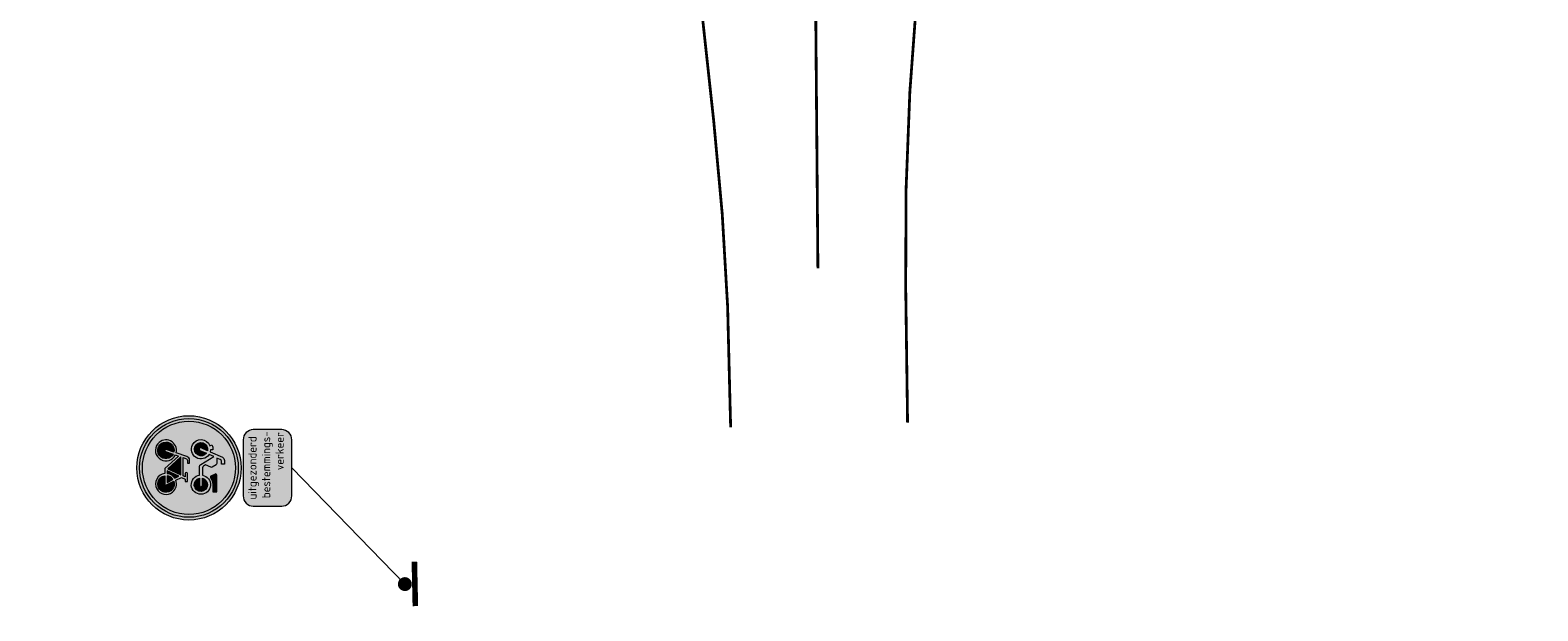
# Model space of a CAD drawing. Header units: metres. Extents: x 232695 to 233536, y 552964 to 554401.
# Tile 17 of 23: x 233404 to 233458, y 554162 to 554183. Entities that reach past the tile are written whole.
import ezdxf
from ezdxf.enums import TextEntityAlignment as Align

# ---------------------------------------------------------------- set-up
doc = ezdxf.new("R2010")
doc.units = ezdxf.units.M
doc.layers.add('N-WE-VW-MARKERING_LANGS_STREEP_DOORGETROKKEN_010_ROTONDE-G', color=7, linetype='Continuous', lineweight=13, true_color=0xffffff)
for name, color, linetype, lineweight in [('N-WE-VW-VERKEERSTEKEN_BORD-AANPIJLING-T18', 7, 'Continuous', 13), ('N-WE-VW-VERKEERSTEKEN_BORD-S', 7, 'Continuous', 25), ('N-WE-VW-VERKEERSTEKEN_BORD_ONDERBORD-S', 7, 'Continuous', 25), ('N-WE-VW-VERKEERSTEKEN_PAAL-S', 7, 'Continuous', 25)]:
    doc.layers.add(name, color=color, linetype=linetype, lineweight=lineweight)
doc.styles.add('NLCS-RVV-M200-T25', font='NLCS-RVV.ttf')

# ---------------------------------------------------------------- blocks, each defined once
blk = doc.blocks.new('*U12')
at = {"const_width": 0.2, "flags": 128}
blk.add_lwpolyline([(-0.444, -0.752), (-0.264, 0.838)], dxfattribs=at)
at = {"const_width": 0.25, "flags": 128}
blk.add_lwpolyline([(-0.011, -0.122, 1), (0.018, 0.126, 1)], format="xyb", close=True, dxfattribs=at)
blk = doc.blocks.new('N-SVW-VERKEERSTEKEN_BORD_G12A-SO')
at = {"true_color": 0x007dc8}
h = blk.add_hatch(color=152, dxfattribs=at)
h.dxf.hatch_style = 1
h.paths.add_polyline_path([(-3.35, 0, 1), (3.35, 0, 1)])
h.paths.add_polyline_path([(-0.05, 1.66), (-0.24, 1.96, 0.255306), (-0.31, 2), (-0.71, 2), (-0.61, 2.24, -0.318303), (-0.48, 2.33), (-0.26, 2.33), (-0.26, 2.55), (-0.53, 2.55, 0.321327), (-0.76, 2.41), (-1.16, 1.53), (-1.29, 1.55), (-1.29, 1.72, 0.106802), (-1.66, 1.65), (-1.59, 1.49, 0.671062), (-1.66, 0.25, 0.948349), (-0.96, 1.45), (-0.82, 1.78), (-0.25, 0.85, 0.261076), (-0.1, 0.76), (0.52, 0.76, 0.931549), (1.9, 0.86, 0.922827), (0.53, 0.97), (0, 0.97, -0.255202), (-0.12, 1.04), (-0.22, 1.2), (-0.05, 1.57, 0.251346)], flags=16)
h.paths.add_polyline_path([(-1.23, 1.33), (-1.44, 0.88, 1), (-1.25, 0.79), (-1.05, 1.25, -0.86337), (-1.52, 0.43, -0.929509)], flags=0)
h.paths.add_polyline_path([(0.52, 2), (1.72, 2), (1.72, 1.72), (1.17, 1.72, 0.136609), (0.71, 1.56, -0.485649), (0.59, 1.58), (0.44, 1.89, -0.526528)], flags=16)
h.paths.add_polyline_path([(-0.56, 0.04), (-0.33, 0.04), (-0.33, -0.11), (-0.53, -0.11, 0.345861), (-0.65, -0.19), (-0.74, -0.43), (0.56, -0.43), (0.64, -0.27), (0.41, -0.27, -1), (0.41, -0.11), (0.99, -0.11), (0.99, -0.27), (0.81, -0.27), (0.68, -0.55), (0.89, -0.95, -0.318009), (1.74, -1.18, -0.476174), (1.51, -2.32, -0.529348), (0.4, -1.74), (0.04, -1.74), (-0.85, -0.75), (-0.93, -0.98, -0.427471), (-0.6, -2.02, -0.4733), (-1.74, -2.24, -0.794265), (-1.08, -0.92), (-0.81, -0.15, -0.334348)], flags=16)
h.paths.add_polyline_path([(1.69, 0.88, -0.929509), (0.74, 0.76), (1.25, 0.76, 1), (1.25, 0.97), (0.74, 0.97, -0.86337)], flags=0)
h.paths.add_polyline_path([(-0.79, -0.58), (0.49, -0.58), (0.06, -1.53)], flags=0)
h.paths.add_polyline_path([(-1.14, -1.08), (-1.33, -1.63, 1.053204), (-1.18, -1.68), (-0.99, -1.13, -0.542254), (-0.88, -2.12, -0.632638), (-1.86, -1.66, -0.479903)], flags=0)
h.paths.add_polyline_path([(0.6, -0.73), (0.75, -1.02, 0.234167), (0.4, -1.58), (0.21, -1.58)], flags=0)
h.paths.add_polyline_path([(0.82, -1.17), (1.04, -1.58), (0.56, -1.58, -0.216058)], flags=0)
h.paths.add_polyline_path([(0.96, -1.09, -0.564261), (1.74, -1.75, -0.396488), (1.1, -2.25, -0.350134), (0.56, -1.74), (1.17, -1.74, 0.566151), (1.23, -1.62)], flags=0)
h = blk.add_hatch(color=152, dxfattribs=at)
h.dxf.hatch_style = 1
h.paths.add_polyline_path([(3.36, 1.15), (3.55, 1.22, 0.577878), (-2.83, 2.46), (-2.68, 2.33, -0.577878)])
at = {"true_color": 0xffffff}
h = blk.add_hatch(color=7, dxfattribs=at)
h.dxf.hatch_style = 1
h.paths.add_polyline_path([(-2.68, 2.33), (-2.53, 2.19, -0.577878), (3.17, 1.09), (3.36, 1.15, 0.577878)])
at = {"true_color": 0x007dc8}
h = blk.add_hatch(color=152, dxfattribs=at)
h.dxf.hatch_style = 1
h.paths.add_polyline_path([(-2.68, 2.33), (-2.83, 2.46, 0.180494), (-3.75, 0, 0.414214), (0, -3.75), (0, -3.55, -0.414214), (-3.55, 0, -0.180494)])
at = {"true_color": 0xffffff}
h = blk.add_hatch(color=7, dxfattribs=at)
h.dxf.hatch_style = 1
h.paths.add_polyline_path([(-3.35, 0, -0.180494), (-2.53, 2.19), (-2.68, 2.33, 0.180494), (-3.55, 0, 0.414214), (0, -3.55), (0, -3.35, -0.414214)])
h = blk.add_hatch(color=7, dxfattribs=at)
h.dxf.hatch_style = 1
h.paths.add_polyline_path([(-0.05, 1.66), (-0.24, 1.96, 0.255306), (-0.31, 2), (-0.71, 2), (-0.61, 2.24, -0.318303), (-0.48, 2.33), (-0.26, 2.33), (-0.26, 2.55), (-0.53, 2.55, 0.321327), (-0.76, 2.41), (-1.16, 1.53), (-1.29, 1.55), (-1.29, 1.72, 0.106802), (-1.66, 1.65), (-1.59, 1.49, 0.671062), (-1.66, 0.25, 0.948349), (-0.96, 1.45), (-0.82, 1.78), (-0.25, 0.85, 0.259153), (-0.1, 0.76), (0.52, 0.76, 0.931549), (1.9, 0.86, 0.922827), (0.53, 0.97), (0, 0.97, -0.255465), (-0.12, 1.04), (-0.22, 1.2), (-0.05, 1.57, 0.249583)])
h.paths.add_polyline_path([(-1.52, 0.43, -0.929509), (-1.23, 1.33), (-1.44, 0.88, 1), (-1.25, 0.79), (-1.05, 1.25, -0.86337)], flags=16)
h.paths.add_polyline_path([(1.69, 0.88, -0.929509), (0.74, 0.76), (1.25, 0.76, 1), (1.25, 0.97), (0.74, 0.97, -0.86337)], flags=16)
at = {"true_color": 0x007dc8}
h = blk.add_hatch(color=152, dxfattribs=at)
h.dxf.hatch_style = 1
h.paths.add_polyline_path([(-1.05, 1.25), (-1.25, 0.79, -1), (-1.44, 0.88), (-1.23, 1.33, 0.929509), (-1.52, 0.43, 0.86337)])
h = blk.add_hatch(color=152, dxfattribs=at)
h.dxf.hatch_style = 1
h.paths.add_polyline_path([(3.75, 0, 0.083022), (3.55, 1.22), (3.36, 1.15, -0.083022), (3.55, 0, -0.414214), (0, -3.55), (0, -3.75, 0.414214)])
at = {"true_color": 0xffffff}
h = blk.add_hatch(color=7, dxfattribs=at)
h.dxf.hatch_style = 1
h.paths.add_polyline_path([(3.36, 1.15), (3.17, 1.09, -0.083022), (3.35, 0, -0.414214), (0, -3.35), (0, -3.55, 0.414214), (3.55, 0, 0.083022)])
h = blk.add_hatch(color=7, dxfattribs=at)
h.dxf.hatch_style = 1
h.paths.add_polyline_path([(1.17, 1.72), (1.72, 1.72), (1.72, 2), (0.52, 2, 0.572156), (0.45, 1.88), (0.59, 1.58, 0.436321), (0.7, 1.55, -0.140127)])
at = {"true_color": 0x007dc8}
h = blk.add_hatch(color=152, dxfattribs=at)
h.dxf.hatch_style = 1
h.paths.add_polyline_path([(0.74, 0.97), (1.25, 0.97, -1), (1.25, 0.76), (0.74, 0.76, 0.929509), (1.69, 0.88, 0.86337)])
at = {"true_color": 0xffffff}
h = blk.add_hatch(color=7, dxfattribs=at)
h.dxf.hatch_style = 1
h.paths.add_polyline_path([(0.68, -0.55), (0.81, -0.27), (0.99, -0.27), (0.99, -0.11), (0.41, -0.11, 1), (0.41, -0.27), (0.64, -0.27), (0.56, -0.43), (-0.74, -0.43), (-0.65, -0.19, -0.345861), (-0.53, -0.11), (-0.33, -0.11), (-0.33, 0.04), (-0.56, 0.04, 0.334348), (-0.81, -0.15), (-1.08, -0.92, 0.794265), (-1.74, -2.24, 0.4733), (-0.6, -2.02, 0.427471), (-0.93, -0.98), (-0.85, -0.75), (0.04, -1.74), (0.4, -1.74, 0.529348), (1.51, -2.32, 0.476174), (1.74, -1.18, 0.318009), (0.89, -0.95)])
h.paths.add_polyline_path([(-0.79, -0.58), (0.49, -0.58), (0.06, -1.53)], flags=16)
h.paths.add_polyline_path([(-0.99, -1.13, -0.542254), (-0.88, -2.12, -0.632638), (-1.86, -1.66, -0.479903), (-1.14, -1.08), (-1.33, -1.63, 1.053204), (-1.18, -1.68)], flags=16)
h.paths.add_polyline_path([(0.6, -0.73), (0.75, -1.02, 0.234167), (0.4, -1.58), (0.21, -1.58)], flags=16)
h.paths.add_polyline_path([(0.82, -1.17), (1.04, -1.58), (0.56, -1.58, -0.216058)], flags=16)
h.paths.add_polyline_path([(0.56, -1.74), (1.17, -1.74, 0.566151), (1.23, -1.62), (0.96, -1.09, -0.564261), (1.74, -1.75, -0.396488), (1.1, -2.25, -0.350134)], flags=16)
at = {"true_color": 0x007dc8}
h = blk.add_hatch(color=152, dxfattribs=at)
h.dxf.hatch_style = 1
h.paths.add_polyline_path([(-1.18, -1.68, -1.053204), (-1.33, -1.63), (-1.14, -1.08, 0.479903), (-1.86, -1.66, 0.632638), (-0.88, -2.12, 0.542254), (-0.99, -1.13)])
h = blk.add_hatch(color=152, dxfattribs=at)
h.dxf.hatch_style = 1
h.paths.add_polyline_path([(0.49, -0.58), (-0.79, -0.58), (0.06, -1.53)])
h = blk.add_hatch(color=152, dxfattribs=at)
h.dxf.hatch_style = 1
h.paths.add_polyline_path([(0.21, -1.58), (0.4, -1.58, -0.234167), (0.75, -1.02), (0.6, -0.73)])
h = blk.add_hatch(color=152, dxfattribs=at)
h.dxf.hatch_style = 1
h.paths.add_polyline_path([(0.56, -1.74, 0.350134), (1.1, -2.25, 0.396488), (1.74, -1.75, 0.564261), (0.96, -1.09), (1.29, -1.74)])
h = blk.add_hatch(color=152, dxfattribs=at)
h.dxf.hatch_style = 1
h.paths.add_polyline_path([(1.04, -1.58), (0.82, -1.17, 0.216058), (0.56, -1.58)])
at = {"color": 7, "lineweight": 0, "true_color": 0xffffff}
for points in [[(0.53, 0.97, -0.922827), (1.9, 0.86, -0.931549), (0.52, 0.76), (-0.1, 0.76, -0.259153), (-0.25, 0.85), (-0.82, 1.78), (-0.96, 1.45, -0.948349), (-1.66, 0.25, -0.671062), (-1.59, 1.49), (-1.66, 1.65, -0.106802), (-1.29, 1.72), (-1.29, 1.55), (-1.16, 1.53), (-0.76, 2.41, -0.321327), (-0.53, 2.55), (-0.26, 2.55), (-0.26, 2.33), (-0.48, 2.33, 0.318303), (-0.61, 2.24), (-0.71, 2), (-0.31, 2, -0.265598), (-0.23, 1.96), (-0.05, 1.66, -0.249583), (-0.05, 1.57), (-0.22, 1.2), (-0.12, 1.04, 0.255465), (0, 0.97)], [(-1.05, 1.25, -0.86337), (-1.52, 0.43, -0.929509), (-1.23, 1.33), (-1.44, 0.88, 1), (-1.25, 0.79)], [(1.72, 2), (0.52, 2, 0.526528), (0.44, 1.89), (0.59, 1.58, 0.485649), (0.71, 1.56, -0.136609), (1.17, 1.72), (1.72, 1.72)], [(0.74, 0.97, -0.86337), (1.69, 0.88, -0.929509), (0.74, 0.76), (1.25, 0.76, 1), (1.25, 0.97)], [(0.68, -0.55), (0.81, -0.27), (0.99, -0.27), (0.99, -0.11), (0.41, -0.11, 1), (0.41, -0.27), (0.64, -0.27), (0.56, -0.43), (-0.74, -0.43), (-0.65, -0.19, -0.345861), (-0.53, -0.11), (-0.33, -0.11), (-0.33, 0.04), (-0.56, 0.04, 0.334348), (-0.81, -0.15), (-1.08, -0.92, 0.794265), (-1.74, -2.24, 0.4733), (-0.6, -2.02, 0.427471), (-0.93, -0.98), (-0.85, -0.75), (0.04, -1.74), (0.4, -1.74, 0.529348), (1.51, -2.32, 0.476174), (1.74, -1.18, 0.318009), (0.89, -0.95)], [(-0.99, -1.13, -0.542254), (-0.88, -2.12, -0.632638), (-1.86, -1.66, -0.479903), (-1.14, -1.08), (-1.33, -1.63, 1.053204), (-1.18, -1.68)], [(0.6, -0.73), (0.21, -1.58), (0.4, -1.58, -0.234167), (0.75, -1.02)], [(0.96, -1.09, -0.564261), (1.74, -1.75, -0.396488), (1.1, -2.25, -0.350134), (0.56, -1.74), (1.17, -1.74, 0.566151), (1.23, -1.62)], [(1.04, -1.58), (0.82, -1.17, 0.216058), (0.56, -1.58)]]:
    blk.add_lwpolyline(points, format="xyb", close=True, dxfattribs=at)
blk.add_lwpolyline([(0.49, -0.58), (-0.79, -0.58), (0.06, -1.53)], close=True, dxfattribs=at)
at = {"color": 152, "lineweight": 0, "true_color": 0x007dc8}
blk.add_circle((0, 0), 3.75, dxfattribs=at)
at = {"color": 7, "lineweight": 0, "true_color": 0xffffff}
for radius in [3.55, 3.35]:
    blk.add_circle((0, 0), radius, dxfattribs=at)
blk = doc.blocks.new('N-SVW-VERKEERSTEKEN_BORD_ONDERBORD_OB108-SO')
at = {"true_color": 0xffffff}
h = blk.add_hatch(color=7, dxfattribs=at)
h.dxf.hatch_style = 1
edge = h.paths.add_edge_path()
edge.add_line((2.75, -1.02), (2.75, 1.02))
edge.add_arc((2.02, 1.02), 0.726, 0, 90)
edge.add_line((2.02, 1.75), (-2.02, 1.75))
edge.add_arc((-2.02, 1.02), 0.726, 90, 180)
edge.add_line((-2.75, 1.02), (-2.75, -1.02))
edge.add_arc((-2.02, -1.02), 0.726, 180, 270)
edge.add_line((-2.02, -1.75), (2.02, -1.75))
edge.add_arc((2.02, -1.02), 0.726, 270, 360)
at = {"color": 250, "lineweight": 0, "true_color": 0x191919}
blk.add_lwpolyline([(2.75, -1.02), (2.75, 1.02, 0.414214), (2.02, 1.75), (-2.02, 1.75, 0.414214), (-2.75, 1.02), (-2.75, -1.02, 0.414214), (-2.02, -1.75), (2.02, -1.75, 0.414214)], format="xyb", close=True, dxfattribs=at)
at = {"color": 250, "true_color": 0x191919, "style": 'NLCS-RVV-M200-T25'}
blk.add_text('uitgezonderd', height=0.6, dxfattribs=at).set_placement((0, 0.79), align=Align.CENTER)
for s, p in [('bestemmings-', (2.63, -0.2)), ('verkeer', (2.57, -1.17))]:
    blk.add_text(s, height=0.6, dxfattribs=at).set_placement(p, align=Align.RIGHT)

msp = doc.modelspace()

# ---------------------------------------------------------------- linework, layer by layer
at = {"layer": 'N-WE-VW-MARKERING_LANGS_STREEP_DOORGETROKKEN_010_ROTONDE-G', "const_width": 0.1, "flags": 128}
for points in [[(233428.841, 554169.018), (233428.815, 554170.007, 0.025007), (233428.232, 554180.022), (233426.655, 554194.534, -0.018011), (233426.138, 554201.692, -0.006908), (233426.076, 554204.444), (233426.005, 554212.726, 0.223888), (233420.322, 554224.518, -0.059471), (233417.407, 554227.52, 0.236095), (233407.485, 554232.376), (233403.686, 554232.338)], [(233457.834, 554229.555, 0.253709), (233443.748, 554225.581, -0.035143), (233441.855, 554223.982, 0.241531), (233436.795, 554213.907), (233436.875, 554204.563, -0.006972), (233436.86, 554201.784, -0.017947), (233436.466, 554194.643), (233435.546, 554184.569, 0.026223), (233435.139, 554174.058), (233435.206, 554169.186)]]:
    msp.add_lwpolyline(points, format="xyb", dxfattribs=at)
msp.add_lwpolyline([(233431.895, 554184.731), (233431.98, 554174.732)], dxfattribs=at)
at = {"layer": 'N-WE-VW-VERKEERSTEKEN_BORD-AANPIJLING-T18'}
msp.add_line((233417.122, 554163.384), (233413.051, 554167.559), dxfattribs=at)

# ---------------------------------------------------------------- block references
at = {"layer": 'N-WE-VW-VERKEERSTEKEN_BORD-S', "xscale": 0.4999999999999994, "yscale": 0.4999999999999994, "zscale": 0.4999999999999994, "rotation": 270}
msp.add_blockref('N-SVW-VERKEERSTEKEN_BORD_G12A-SO', (233409.351, 554167.559), dxfattribs=at)
at = {"layer": 'N-WE-VW-VERKEERSTEKEN_BORD_ONDERBORD-S', "xscale": 0.5, "yscale": 0.5, "zscale": 0.5, "rotation": 89.99999999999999}
msp.add_blockref('N-SVW-VERKEERSTEKEN_BORD_ONDERBORD_OB108-SO', (233412.176, 554167.559), dxfattribs=at)
at = {"layer": 'N-WE-VW-VERKEERSTEKEN_PAAL-S', "rotation": 187.7138433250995}
msp.add_blockref('*U12', (233417.122, 554163.384), dxfattribs=at)

doc.saveas('drawing.dxf')
